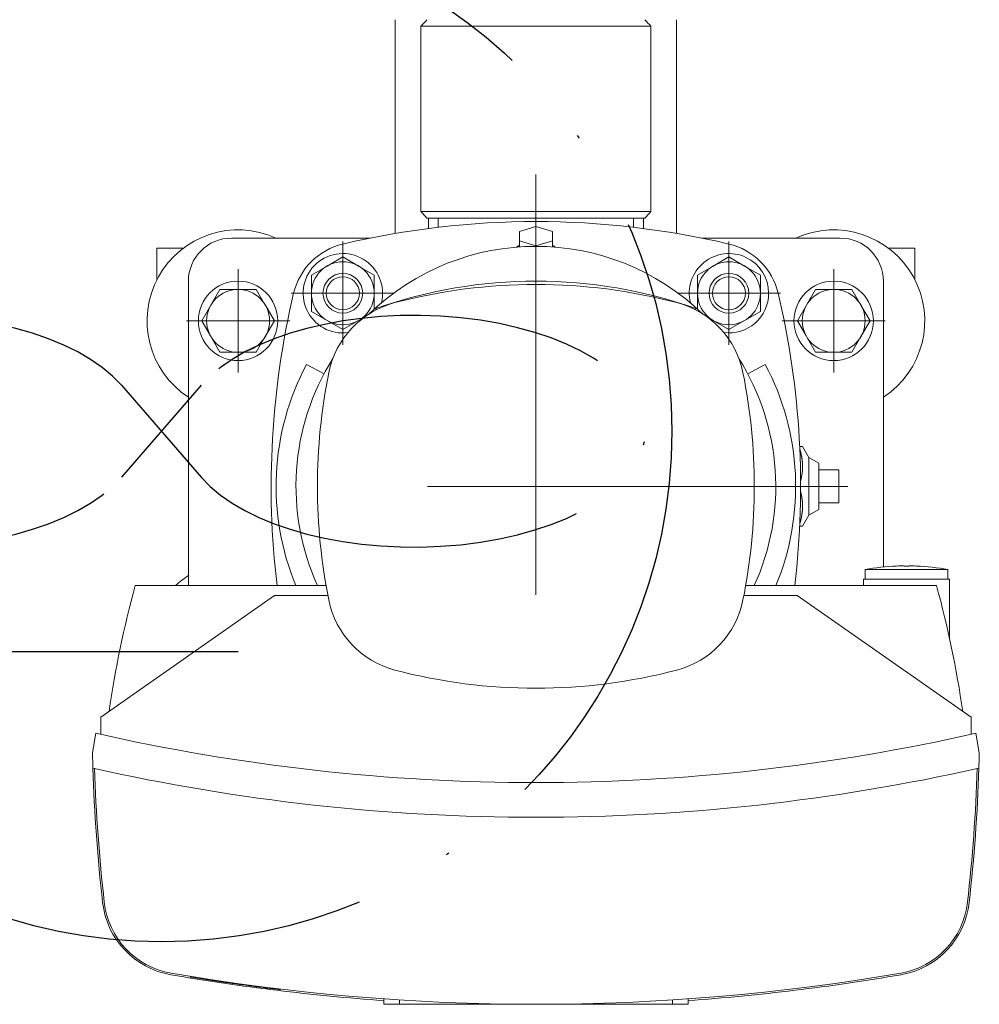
# Model space of a CAD drawing. Header units: millimetres. Extents: x -6513 to 30474, y -6915 to 65597.
# Tile 16 of 256: x 2805 to 2834, y -2437 to -2407. Entities that reach past the tile are written whole.
import ezdxf

# ---------------------------------------------------------------- set-up
doc = ezdxf.new("R2010")
doc.units = ezdxf.units.MM
doc.linetypes.add('ACAD_ISO10W100', pattern=[18, 12, -3, 0, -3])
doc.linetypes.add('DASHDOT', pattern=[25.4, 12.7, -6.35, 0, -6.35])
for name, color, linetype, lineweight in [('CH-W-WEWN-INOX-URZĄDZENIA', 8, 'Continuous', 20), ('E_oświetlenie', 1, 'Continuous', 30), ('E_technologia', 1, 'ACAD_ISO10W100', 30)]:
    doc.layers.add(name, color=color, linetype=linetype, lineweight=lineweight)

# ---------------------------------------------------------------- blocks, each defined once
blk = doc.blocks.new('ZPC')
at = {"layer": 'CH-W-WEWN-INOX-URZĄDZENIA', "lineweight": 9}
for p, q in [((-4.25, 14.1), (-4.25, 7.642)), ((4.25, 14.1), (4.25, 7.642)), ((-3.475, 13.9), (-3.475, 8.3)), ((-1.678, 13.9), (3.475, 13.9)), ((3.475, 13.9), (3.475, 8.3)), ((-1.678, 8.3), (3.475, 8.3)), ((-1.582, 8.1), (3.294, 8.1)), ((-9.2, 7.5), (-5.015, 7.5)), ((5.015, 7.5), (9.2, 7.5)), ((-10.5, 6.2), (-10.5, -3)), ((10.5, 6.2), (10.5, -2.436)), ((12.5, -2.8), (9.9, -2.8)), ((-6.339, -3), (-12.107, -3)), ((12.107, -3), (6.339, -3)), ((-13.15, -6.976), (-7.9, -3.3)), ((7.9, -3.3), (13.15, -6.976)), ((-4.125, -15.648), (-0.338, -15.648)), ((0.338, -15.648), (4.125, -15.648))]:
    blk.add_line(p, q, dxfattribs=at)
at = {"layer": 'CH-W-WEWN-INOX-URZĄDZENIA', "lineweight": 9, "ltscale": 0.449253}
for p, q in [((-3.475, 13.9), (-1.678, 13.9)), ((-3.475, 8.3), (-1.678, 8.3))]:
    blk.add_line(p, q, dxfattribs=at)
at = {"layer": 'CH-W-WEWN-INOX-URZĄDZENIA', "linetype": 'DASHDOT', "lineweight": 9}
for p, q in [((0, 9.425), (0, -9.425)), ((-5.834, 7.394), (-5.834, 4.274)), ((5.834, 7.394), (5.834, 4.274)), ((-9, 6.56), (-9, 3.44)), ((9, 6.56), (9, 3.44)), ((-4.274, 5.834), (-7.394, 5.834)), ((7.394, 5.834), (4.274, 5.834)), ((-7.44, 5), (-10.56, 5)), ((10.56, 5), (7.44, 5)), ((9.425, 0), (-9.425, 0))]:
    blk.add_line(p, q, dxfattribs=at)
at = {"layer": 'CH-W-WEWN-INOX-URZĄDZENIA', "lineweight": 9, "ltscale": 0.427891}
blk.add_line((-3.294, 8.1), (-1.582, 8.1), dxfattribs=at)
at = {"layer": 'CH-W-WEWN-INOX-URZĄDZENIA', "lineweight": 9, "ltscale": 0.077201}
blk.add_line((-3.25, 8.1), (-3.25, 7.791), dxfattribs=at)
at = {"layer": 'CH-W-WEWN-INOX-URZĄDZENIA', "lineweight": 9, "ltscale": 0.067978}
blk.add_line((-2.95, 7.828), (-2.95, 8.1), dxfattribs=at)
at = {"layer": 'CH-W-WEWN-INOX-URZĄDZENIA', "lineweight": 9, "ltscale": 0.067977}
blk.add_line((2.95, 7.828), (2.95, 8.1), dxfattribs=at)
at = {"layer": 'CH-W-WEWN-INOX-URZĄDZENIA', "lineweight": 9, "ltscale": 0.0772}
blk.add_line((3.25, 8.1), (3.25, 7.791), dxfattribs=at)
at = {"layer": 'CH-W-WEWN-INOX-URZĄDZENIA', "lineweight": 9, "ltscale": 0.130104}
for p, q in [((0, 7.848), (-0.5, 7.703)), ((0.5, 7.703), (0, 7.848)), ((-0.5, 7.415), (0, 7.27)), ((0, 7.27), (0.5, 7.415))]:
    blk.add_line(p, q, dxfattribs=at)
at = {"layer": 'CH-W-WEWN-INOX-URZĄDZENIA', "lineweight": 9, "ltscale": 0.072169}
for p, q in [((-0.5, 7.703), (-0.5, 7.415)), ((0.5, 7.415), (0.5, 7.703))]:
    blk.add_line(p, q, dxfattribs=at)
at = {"layer": 'CH-W-WEWN-INOX-URZĄDZENIA', "lineweight": 9, "ltscale": 0.237201}
blk.add_line((-11.45, 7.2), (-11.45, 6.251), dxfattribs=at)
at = {"layer": 'CH-W-WEWN-INOX-URZĄDZENIA', "lineweight": 9, "ltscale": 0.199584}
for p, q in [((-10.652, 7.2), (-11.45, 7.2)), ((11.45, 7.2), (10.652, 7.2))]:
    blk.add_line(p, q, dxfattribs=at)
at = {"layer": 'CH-W-WEWN-INOX-URZĄDZENIA', "lineweight": 9, "ltscale": 0.045444}
for p, q in [((-0.5, 7.233), (-0.5, 7.415)), ((0.5, 7.233), (0.5, 7.415))]:
    blk.add_line(p, q, dxfattribs=at)
at = {"layer": 'CH-W-WEWN-INOX-URZĄDZENIA', "lineweight": 9, "ltscale": 0.005044}
blk.add_line((0, 7.25), (0, 7.27), dxfattribs=at)
at = {"layer": 'CH-W-WEWN-INOX-URZĄDZENIA', "lineweight": 9, "ltscale": 0.2372}
blk.add_line((11.45, 6.251), (11.45, 7.2), dxfattribs=at)
at = {"layer": 'CH-W-WEWN-INOX-URZĄDZENIA', "lineweight": 9, "ltscale": 0.137121}
for p, q in [((-5.834, 6.931), (-6.309, 6.656)), ((-5.359, 6.656), (-5.834, 6.931)), ((5.359, 6.656), (5.834, 6.931)), ((5.834, 6.931), (6.309, 6.656)), ((-6.309, 6.656), (-6.784, 6.382)), ((-4.884, 6.382), (-5.359, 6.656)), ((4.884, 6.382), (5.359, 6.656)), ((6.309, 6.656), (6.784, 6.382)), ((-4.884, 5.834), (-4.884, 6.382)), ((4.884, 5.834), (4.884, 6.382)), ((-9.823, 5.475), (-9.548, 5.95)), ((-9.548, 5.95), (-9, 5.95)), ((-9, 5.95), (-8.452, 5.95)), ((-8.452, 5.95), (-8.177, 5.475)), ((8.177, 5.475), (8.452, 5.95)), ((8.452, 5.95), (9, 5.95)), ((9, 5.95), (9.548, 5.95)), ((9.548, 5.95), (9.823, 5.475)), ((-6.784, 5.834), (-6.784, 5.285)), ((6.784, 5.834), (6.784, 5.285)), ((-10.097, 5), (-9.823, 5.475)), ((7.903, 5), (8.177, 5.475)), ((-6.784, 5.285), (-6.309, 5.011)), ((6.784, 5.285), (6.309, 5.011)), ((-7.903, 5), (-8.177, 4.525)), ((-6.309, 5.011), (-5.834, 4.737)), ((-5.834, 4.737), (-5.359, 5.011)), ((5.834, 4.737), (5.359, 5.011)), ((6.309, 5.011), (5.834, 4.737)), ((10.097, 5), (9.823, 4.525)), ((-9.548, 4.05), (-9.823, 4.525)), ((-8.177, 4.525), (-8.452, 4.05)), ((8.452, 4.05), (8.177, 4.525)), ((9.823, 4.525), (9.548, 4.05)), ((-9, 4.05), (-9.548, 4.05)), ((-8.452, 4.05), (-9, 4.05)), ((9, 4.05), (8.452, 4.05)), ((9.548, 4.05), (9, 4.05))]:
    blk.add_line(p, q, dxfattribs=at)
at = {"layer": 'CH-W-WEWN-INOX-URZĄDZENIA', "lineweight": 9, "ltscale": 0.067436}
blk.add_line((-6.784, 6.112), (-6.784, 6.382), dxfattribs=at)
at = {"layer": 'CH-W-WEWN-INOX-URZĄDZENIA', "lineweight": 9, "ltscale": 0.007374}
blk.add_line((6.784, 6.353), (6.784, 6.382), dxfattribs=at)
at = {"layer": 'CH-W-WEWN-INOX-URZĄDZENIA', "lineweight": 9, "ltscale": 0.129747}
blk.add_line((6.784, 6.353), (6.784, 5.834), dxfattribs=at)
at = {"layer": 'CH-W-WEWN-INOX-URZĄDZENIA', "lineweight": 9, "ltscale": 0.069684}
for p, q in [((-6.784, 6.112), (-6.784, 5.834)), ((-4.884, 5.555), (-4.884, 5.834))]:
    blk.add_line(p, q, dxfattribs=at)
at = {"layer": 'CH-W-WEWN-INOX-URZĄDZENIA', "lineweight": 9, "ltscale": 0.118793}
blk.add_line((4.884, 5.358), (4.884, 5.834), dxfattribs=at)
at = {"layer": 'CH-W-WEWN-INOX-URZĄDZENIA', "lineweight": 9, "ltscale": 0.005606}
for p, q in [((-8.177, 5.475), (-8.166, 5.456)), ((9.823, 5.475), (9.834, 5.456)), ((-9.823, 4.525), (-9.834, 4.544)), ((8.177, 4.525), (8.166, 4.544))]:
    blk.add_line(p, q, dxfattribs=at)
at = {"layer": 'CH-W-WEWN-INOX-URZĄDZENIA', "lineweight": 9, "ltscale": 0.131515}
for p, q in [((-8.166, 5.456), (-7.903, 5)), ((9.834, 5.456), (10.097, 5)), ((-9.834, 4.544), (-10.097, 5)), ((8.166, 4.544), (7.903, 5))]:
    blk.add_line(p, q, dxfattribs=at)
at = {"layer": 'CH-W-WEWN-INOX-URZĄDZENIA', "lineweight": 9, "ltscale": 0.049125}
blk.add_line((-4.884, 5.555), (-4.884, 5.358), dxfattribs=at)
at = {"layer": 'CH-W-WEWN-INOX-URZĄDZENIA', "lineweight": 9, "ltscale": 0.010705}
blk.add_line((-4.822, 5.335), (-4.836, 5.376), dxfattribs=at)
at = {"layer": 'CH-W-WEWN-INOX-URZĄDZENIA', "lineweight": 9, "ltscale": 0.0107}
blk.add_line((4.822, 5.335), (4.836, 5.376), dxfattribs=at)
at = {"layer": 'CH-W-WEWN-INOX-URZĄDZENIA', "lineweight": 9, "ltscale": 0.05054}
for p, q in [((-5.359, 5.011), (-5.184, 5.112)), ((5.359, 5.011), (5.184, 5.112))]:
    blk.add_line(p, q, dxfattribs=at)
at = {"layer": 'CH-W-WEWN-INOX-URZĄDZENIA', "lineweight": 9, "ltscale": 0.15}
for p, q in [((-6.401, 3.404), (-6.931, 3.685)), ((6.401, 3.404), (6.931, 3.685)), ((8.55, 0.5), (9.15, 0.5)), ((8.55, 0), (9.15, 0)), ((8.55, -0.5), (9.15, -0.5)), ((-13.4, -8.049), (-13.3, -7.457)), ((13.4, -8.049), (13.3, -7.457))]:
    blk.add_line(p, q, dxfattribs=at)
at = {"layer": 'CH-W-WEWN-INOX-URZĄDZENIA', "lineweight": 9, "ltscale": 0.021855}
for p, q in [((7.972, 1.2), (8.059, 1.2)), ((8.059, -1.2), (7.972, -1.2))]:
    blk.add_line(p, q, dxfattribs=at)
at = {"layer": 'CH-W-WEWN-INOX-URZĄDZENIA', "lineweight": 9, "ltscale": 0.094236}
for p, q in [((8.25, 0.875), (8.059, 1.2)), ((8.25, -0.875), (8.059, -1.2))]:
    blk.add_line(p, q, dxfattribs=at)
at = {"layer": 'CH-W-WEWN-INOX-URZĄDZENIA', "lineweight": 9, "ltscale": 0.113876}
blk.add_line((8.25, 0.875), (8.25, 0.419), dxfattribs=at)
at = {"layer": 'CH-W-WEWN-INOX-URZĄDZENIA', "lineweight": 9, "ltscale": 0.086828}
for p, q in [((8.55, 0.7), (8.25, 0.875)), ((8.55, -0.7), (8.25, -0.875))]:
    blk.add_line(p, q, dxfattribs=at)
at = {"layer": 'CH-W-WEWN-INOX-URZĄDZENIA', "lineweight": 9, "ltscale": 0.091101}
blk.add_line((8.55, 0.7), (8.55, 0.336), dxfattribs=at)
at = {"layer": 'CH-W-WEWN-INOX-URZĄDZENIA', "lineweight": 9, "ltscale": 0.323624}
blk.add_line((8.25, 0.419), (8.25, -0.875), dxfattribs=at)
at = {"layer": 'CH-W-WEWN-INOX-URZĄDZENIA', "lineweight": 9, "ltscale": 0.258899}
blk.add_line((8.55, 0.336), (8.55, -0.7), dxfattribs=at)
at = {"layer": 'CH-W-WEWN-INOX-URZĄDZENIA', "lineweight": 9, "ltscale": 0.125}
for p, q in [((9.15, 0.5), (9.15, 0)), ((9.15, 0), (9.15, -0.5))]:
    blk.add_line(p, q, dxfattribs=at)
at = {"layer": 'CH-W-WEWN-INOX-URZĄDZENIA', "lineweight": 9, "ltscale": 0.16268}
blk.add_line((10.601, -2.517), (9.95, -2.517), dxfattribs=at)
at = {"layer": 'CH-W-WEWN-INOX-URZĄDZENIA', "lineweight": 9, "ltscale": 0.070825}
for p, q in [((9.95, -2.517), (9.95, -2.8)), ((9.95, -2.517), (9.95, -2.8)), ((9.95, -2.517), (9.95, -2.8)), ((9.95, -2.517), (9.95, -2.8)), ((12.45, -2.517), (12.45, -2.8))]:
    blk.add_line(p, q, dxfattribs=at)
at = {"layer": 'CH-W-WEWN-INOX-URZĄDZENIA', "lineweight": 9, "ltscale": 0.46232}
blk.add_line((12.45, -2.517), (10.601, -2.517), dxfattribs=at)
at = {"layer": 'CH-W-WEWN-INOX-URZĄDZENIA', "lineweight": 9, "ltscale": 0.000104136}
for p, q in [((10.9, -2.407), (10.9, -2.407)), ((11.5, -2.407), (11.5, -2.407))]:
    blk.add_line(p, q, dxfattribs=at)
at = {"layer": 'CH-W-WEWN-INOX-URZĄDZENIA', "lineweight": 9, "ltscale": 0.000244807}
blk.add_line((11.125, -2.401), (11.125, -2.402), dxfattribs=at)
at = {"layer": 'CH-W-WEWN-INOX-URZĄDZENIA', "lineweight": 9, "ltscale": 0.002256}
blk.add_line((11.125, -2.411), (11.125, -2.402), dxfattribs=at)
at = {"layer": 'CH-W-WEWN-INOX-URZĄDZENIA', "lineweight": 9, "ltscale": 0.002501}
blk.add_line((11.275, -2.401), (11.275, -2.411), dxfattribs=at)
at = {"layer": 'CH-W-WEWN-INOX-URZĄDZENIA', "lineweight": 9, "ltscale": 0.05}
blk.add_line((9.9, -3), (9.9, -2.8), dxfattribs=at)
blk.add_line((9.9, -3), (9.9, -2.8), dxfattribs=at)
blk.add_line((9.9, -3), (9.9, -2.8), dxfattribs=at)
blk.add_line((9.9, -3), (9.9, -2.8), dxfattribs=at)
at = {"layer": 'CH-W-WEWN-INOX-URZĄDZENIA', "lineweight": 9, "ltscale": 0.447362}
blk.add_line((12.5, -4.589), (12.5, -2.8), dxfattribs=at)
at = {"layer": 'CH-W-WEWN-INOX-URZĄDZENIA', "lineweight": 9, "ltscale": 0.403949}
for p, q in [((-6.284, -3.3), (-7.9, -3.3)), ((7.9, -3.3), (6.284, -3.3))]:
    blk.add_line(p, q, dxfattribs=at)
at = {"layer": 'CH-W-WEWN-INOX-URZĄDZENIA', "lineweight": 9, "ltscale": 0.128801}
for p, q in [((-13.15, -7.491), (-13.15, -6.976)), ((13.15, -6.976), (13.15, -7.491))]:
    blk.add_line(p, q, dxfattribs=at)
at = {"layer": 'CH-W-WEWN-INOX-URZĄDZENIA', "lineweight": 9, "ltscale": 0.005327}
for p, q in [((-10.438, -14.825), (-10.442, -14.804)), ((-10.433, -14.826), (-10.437, -14.805))]:
    blk.add_line(p, q, dxfattribs=at)
at = {"layer": 'CH-W-WEWN-INOX-URZĄDZENIA', "lineweight": 9, "ltscale": 0.001318}
blk.add_line((-10.438, -14.825), (-10.433, -14.826), dxfattribs=at)
at = {"layer": 'CH-W-WEWN-INOX-URZĄDZENIA', "lineweight": 9, "ltscale": 0.001341}
blk.add_line((-10.433, -14.826), (-10.428, -14.827), dxfattribs=at)
at = {"layer": 'CH-W-WEWN-INOX-URZĄDZENIA', "lineweight": 9, "ltscale": 0.005326}
blk.add_line((-10.428, -14.827), (-10.431, -14.806), dxfattribs=at)
at = {"layer": 'CH-W-WEWN-INOX-URZĄDZENIA', "lineweight": 9, "ltscale": 0.005032}
for p, q in [((-9.392, -14.987), (-9.389, -14.967)), ((-9.385, -14.988), (-9.382, -14.968)), ((-9.381, -14.988), (-9.377, -14.968))]:
    blk.add_line(p, q, dxfattribs=at)
at = {"layer": 'CH-W-WEWN-INOX-URZĄDZENIA', "lineweight": 9, "ltscale": 0.001665}
blk.add_line((-9.385, -14.988), (-9.392, -14.987), dxfattribs=at)
at = {"layer": 'CH-W-WEWN-INOX-URZĄDZENIA', "lineweight": 9, "ltscale": 0.00114}
blk.add_line((-9.381, -14.988), (-9.385, -14.988), dxfattribs=at)
at = {"layer": 'CH-W-WEWN-INOX-URZĄDZENIA', "lineweight": 9, "ltscale": 0.005036}
blk.add_line((-8.022, -15.172), (-8.019, -15.152), dxfattribs=at)
at = {"layer": 'CH-W-WEWN-INOX-URZĄDZENIA', "lineweight": 9, "ltscale": 0.005261}
blk.add_line((-7.727, -15.208), (-7.718, -15.189), dxfattribs=at)
at = {"layer": 'CH-W-WEWN-INOX-URZĄDZENIA', "lineweight": 9, "ltscale": 0.040555}
for p, q in [((-4.6, -15.486), (-4.6, -15.648)), ((4.6, -15.486), (4.6, -15.648))]:
    blk.add_line(p, q, dxfattribs=at)
at = {"layer": 'CH-W-WEWN-INOX-URZĄDZENIA', "lineweight": 9, "ltscale": 0.11875}
for p, q in [((-4.6, -15.648), (-4.125, -15.648)), ((4.125, -15.648), (4.6, -15.648))]:
    blk.add_line(p, q, dxfattribs=at)
at = {"layer": 'CH-W-WEWN-INOX-URZĄDZENIA', "lineweight": 9, "ltscale": 0.032561}
for p, q in [((-4.125, -15.518), (-4.125, -15.648)), ((4.125, -15.518), (4.125, -15.648))]:
    blk.add_line(p, q, dxfattribs=at)
at = {"layer": 'CH-W-WEWN-INOX-URZĄDZENIA', "lineweight": 9}
for centre, radius in [((-5.834, 5.834), 0.95), ((5.834, 5.834), 0.95), ((-5.834, 5.834), 0.6), ((-5.834, 5.834), 0.6), ((-5.834, 5.834), 0.5), ((5.834, 5.834), 0.6), ((5.834, 5.834), 0.6), ((5.834, 5.834), 0.5), ((-9, 5), 1.2), ((-9, 5), 0.95), ((9, 5), 1.2), ((9, 5), 0.95)]:
    blk.add_circle(centre, radius, dxfattribs=at)
for centre, radius, start, end in [((-10.213, 20.192), 9.219, 316.9619, 318.6398), ((10.213, 20.192), 9.219, 221.3602, 223.0381), ((-10.213, 2.008), 9.219, 41.3602, 43.0381), ((10.213, 2.008), 9.219, 136.9619, 138.6398), ((-9, 5), 2.751, 65.3345, 236.9579), ((0, -17.4), 25.4, 76.7219, 103.2781), ((9, 5), 2.751, 303.0422, 114.6655), ((-9.2, 6.2), 1.3, 90, 180), ((9.2, 6.2), 1.3, 0, 90), ((-5.374, 5.374), 2, 103.2781, 166.7219), ((0, 0), 7.25, 45.9051, 134.0948), ((0, 0), 7.25, 90, 90.5229), ((5.374, 5.374), 2, 13.2781, 76.7219), ((-5.834, 5.834), 1.2, 346.1777, 277.2956), ((5.834, 5.834), 1.2, 0, 193.8213), ((0, -8.4), 14.6, 70.6572, 109.3428), ((0, -10.7), 16.8, 75.3143, 104.6857), ((17.4, 0), 25.4, 166.7219, 186.7831), ((5.834, 5.834), 1.2, 262.7075, 0), ((-17.4, 0), 25.4, 353.2169, 13.2781), ((-3.562, 2.891), 2.75, 104.6857, 168.6187), ((-4.544, 4.544), 0.882, 109.3428, 112.7999), ((3.562, 2.891), 2.75, 11.3813, 75.3143), ((4.544, 4.544), 0.882, 67.2001, 70.6572), ((0, 0), 7.85, 152, 202.4681), ((0, 0), 7.25, 147.7758, 204.4435), ((0, 0), 7.25, 335.5565, 32.2228), ((0, 0), 7.85, 337.5319, 28), ((10.8, 0), 17.4, 168.6187, 191.3813), ((-10.8, 0), 17.4, 348.6187, 11.3813), ((11.2, -9.153), 6.753, 92.5462, 100.6674), ((11.2, -9.153), 6.753, 92.5462, 100.6674), ((11.2, -9.153), 6.753, 92.5462, 100.6674), ((11.2, -9.153), 6.753, 92.5462, 100.6674), ((11.2, -9.154), 6.754, 90.6366, 92.5462), ((11.2, -9.155), 6.755, 90.6367, 92.5461), ((11.2, -9.154), 6.754, 90.6366, 92.5462), ((11.2, -9.155), 6.755, 90.6367, 92.5461), ((11.2, -9.155), 6.755, 90.6367, 92.5461), ((11.2, -9.154), 6.754, 90.6366, 92.5462), ((11.2, -9.154), 6.754, 90.6366, 92.5462), ((11.2, -9.155), 6.755, 90.6367, 92.5461), ((11.2, -9.155), 6.755, 87.4539, 89.3633), ((11.2, -9.154), 6.754, 87.4538, 89.3634), ((11.2, -9.154), 6.754, 87.4538, 89.3634), ((11.2, -9.155), 6.755, 87.4539, 89.3633), ((11.2, -9.154), 6.754, 87.4538, 89.3634), ((11.2, -9.155), 6.755, 87.4539, 89.3633), ((11.2, -9.154), 6.754, 87.4538, 89.3634), ((11.2, -9.155), 6.755, 87.4539, 89.3633), ((11.2, -9.153), 6.753, 79.3326, 87.4538), ((11.2, -9.153), 6.753, 79.3326, 87.4538), ((11.2, -9.153), 6.753, 79.3326, 87.4538), ((11.2, -9.153), 6.753, 79.3326, 87.4538), ((-9, -5), 2.751, 123.0421, 133.3654), ((16.807, -11), 30, 164.534, 171.9506), ((-16.807, -11), 30, 8.0494, 15.466), ((-3.562, -2.891), 2.75, 191.3813, 255.3143), ((3.562, -2.891), 2.75, 284.6857, 348.6187), ((0, 10.7), 16.8, 255.3143, 284.6857), ((0, 51.101), 60.05, 257.2039, 282.7961), ((36.638, -6.935), 50.05, 181.2757, 181.8084), ((-36.638, -6.935), 50.05, 358.1916, 358.7243), ((36.638, -6.935), 50.05, 181.8084, 186.4687), ((0, 51.101), 61.1, 257.3437, 282.6563), ((36.638, -6.935), 50, 181.8231, 186.4687), ((-36.638, -6.935), 50, 353.5313, 358.1769), ((-36.638, -6.935), 50.05, 353.5313, 358.1916), ((-10.609, -12.292), 2.5, 186.4687, 260.2268), ((-10.609, -12.292), 2.45, 186.4687, 260.2268), ((10.609, -12.292), 2.45, 279.7732, 353.5313), ((10.609, -12.292), 2.5, 279.7732, 353.5313), ((0, 49.301), 65, 260.22675, 265.94184), ((0, 49.301), 64.95, 260.22675, 279.77325), ((0, 49.301), 64.97, 260.76417, 261.68825), ((0, 49.301), 65, 274.05818, 279.77325), ((0, 49.301), 64.97, 261.69813, 263.16973)]:
    blk.add_arc(centre, radius, start, end, dxfattribs=at)
for start_param, end_param in [(2.366398, 2.579504), (0.562089, 0.775194)]:
    blk.add_ellipse((0, 7.039), major_axis=(0.7, 0), ratio=0.5, start_param=start_param, end_param=end_param, dxfattribs=at)
for points, knots in [([(8.059, 0.575), (8.06, 0.624), (8.059, 0.672), (8.055, 0.72), (8.046, 0.816), (8.029, 0.913), (8.019, 0.961), (8.004, 1.022), (7.987, 1.083), (7.983, 1.096), (7.979, 1.109), (7.975, 1.122)], [0, 0, 0, 0, 0, 0, 3.820049, 3.820049, 3.820049, 7.644122, 7.644122, 7.644122, 8.667721, 8.667721, 8.667721, 8.667721, 8.667721, 8.667721]), ([(8.059, 0.575), (8.058, 0.527), (8.055, 0.479), (8.051, 0.431), (8.04, 0.349), (8.024, 0.266), (8.017, 0.232), (8.008, 0.198), (7.999, 0.164)], [0, 0, 0, 0, 0, 0, 3.819664, 3.819664, 3.819664, 6.529535, 6.529535, 6.529535, 6.529535, 6.529535, 6.529535]), ([(7.975, -1.122), (7.982, -1.099), (7.988, -1.077), (7.995, -1.055), (8.013, -0.985), (8.029, -0.914), (8.037, -0.866), (8.055, -0.745), (8.061, -0.625), (8.061, -0.553), (8.053, -0.432), (8.033, -0.311), (8.024, -0.263), (8.013, -0.214), (8, -0.166), (8, -0.165), (8, -0.164), (7.999, -0.164)], [1.251151, 1.251151, 1.251151, 1.251151, 1.251151, 1.251151, 3.016708, 3.016708, 3.016708, 6.84076, 6.84076, 6.84076, 12.578641, 12.578641, 12.578641, 16.402573, 16.402573, 16.402573, 16.448403, 16.448403, 16.448403, 16.448403, 16.448403, 16.448403]), ([(11.2, -2.415), (11.187, -2.415), (11.174, -2.415), (11.163, -2.415), (11.148, -2.414), (11.135, -2.413), (11.133, -2.413), (11.129, -2.412), (11.127, -2.412), (11.126, -2.412), (11.125, -2.411), (11.125, -2.411), (11.125, -2.411), (11.125, -2.411), (11.125, -2.411)], [0, 0, 0, 0, 0, 0, 9.618549, 9.618549, 9.618549, 12.310987, 12.310987, 12.310987, 13.631627, 13.631627, 13.631627, 13.734153, 13.734153, 13.734153, 13.734153, 13.734153, 13.734153]), ([(11.2, -2.415), (11.187, -2.415), (11.174, -2.415), (11.163, -2.415), (11.148, -2.414), (11.135, -2.413), (11.133, -2.413), (11.129, -2.412), (11.127, -2.412), (11.126, -2.412), (11.125, -2.411), (11.125, -2.411), (11.125, -2.411), (11.125, -2.411), (11.125, -2.411)], [0, 0, 0, 0, 0, 0, 9.618549, 9.618549, 9.618549, 12.310987, 12.310987, 12.310987, 13.631627, 13.631627, 13.631627, 13.734153, 13.734153, 13.734153, 13.734153, 13.734153, 13.734153]), ([(11.2, -2.415), (11.187, -2.415), (11.174, -2.415), (11.163, -2.415), (11.148, -2.414), (11.135, -2.413), (11.133, -2.413), (11.129, -2.412), (11.127, -2.412), (11.126, -2.412), (11.125, -2.411), (11.125, -2.411), (11.125, -2.411), (11.125, -2.411), (11.125, -2.411)], [0, 0, 0, 0, 0, 0, 9.618549, 9.618549, 9.618549, 12.310987, 12.310987, 12.310987, 13.631627, 13.631627, 13.631627, 13.734153, 13.734153, 13.734153, 13.734153, 13.734153, 13.734153]), ([(11.2, -2.415), (11.187, -2.415), (11.174, -2.415), (11.163, -2.415), (11.148, -2.414), (11.135, -2.413), (11.133, -2.413), (11.129, -2.412), (11.127, -2.412), (11.126, -2.412), (11.125, -2.411), (11.125, -2.411), (11.125, -2.411), (11.125, -2.411), (11.125, -2.411)], [0, 0, 0, 0, 0, 0, 9.618549, 9.618549, 9.618549, 12.310987, 12.310987, 12.310987, 13.631627, 13.631627, 13.631627, 13.734153, 13.734153, 13.734153, 13.734153, 13.734153, 13.734153]), ([(11.2, -2.415), (11.19, -2.415), (11.18, -2.415), (11.17, -2.415), (11.155, -2.414), (11.143, -2.414), (11.139, -2.413), (11.134, -2.413), (11.129, -2.412), (11.128, -2.412), (11.127, -2.412), (11.127, -2.412)], [0, 0, 0, 0, 0, 0, 7.496718, 7.496718, 7.496718, 11.404746, 11.404746, 11.404746, 12.665199, 12.665199, 12.665199, 12.665199, 12.665199, 12.665199]), ([(11.2, -2.415), (11.213, -2.415), (11.226, -2.415), (11.237, -2.415), (11.252, -2.414), (11.265, -2.413), (11.267, -2.413), (11.271, -2.412), (11.273, -2.412), (11.274, -2.412), (11.275, -2.411), (11.275, -2.411), (11.275, -2.411), (11.275, -2.411), (11.275, -2.411)], [0, 0, 0, 0, 0, 0, 9.618549, 9.618549, 9.618549, 12.310987, 12.310987, 12.310987, 13.631626, 13.631626, 13.631626, 13.734153, 13.734153, 13.734153, 13.734153, 13.734153, 13.734153]), ([(11.2, -2.415), (11.213, -2.415), (11.226, -2.415), (11.237, -2.415), (11.252, -2.414), (11.265, -2.413), (11.267, -2.413), (11.271, -2.412), (11.273, -2.412), (11.274, -2.412), (11.275, -2.411), (11.275, -2.411), (11.275, -2.411), (11.275, -2.411), (11.275, -2.411)], [0, 0, 0, 0, 0, 0, 9.618549, 9.618549, 9.618549, 12.310986, 12.310986, 12.310986, 13.631626, 13.631626, 13.631626, 13.734153, 13.734153, 13.734153, 13.734153, 13.734153, 13.734153]), ([(11.2, -2.415), (11.213, -2.415), (11.226, -2.415), (11.237, -2.415), (11.252, -2.414), (11.265, -2.413), (11.267, -2.413), (11.271, -2.412), (11.273, -2.412), (11.274, -2.412), (11.275, -2.411), (11.275, -2.411), (11.275, -2.411), (11.275, -2.411), (11.275, -2.411)], [0, 0, 0, 0, 0, 0, 9.618549, 9.618549, 9.618549, 12.310987, 12.310987, 12.310987, 13.631626, 13.631626, 13.631626, 13.734153, 13.734153, 13.734153, 13.734153, 13.734153, 13.734153]), ([(11.2, -2.415), (11.213, -2.415), (11.226, -2.415), (11.237, -2.415), (11.252, -2.414), (11.265, -2.413), (11.267, -2.413), (11.271, -2.412), (11.273, -2.412), (11.274, -2.412), (11.275, -2.411), (11.275, -2.411), (11.275, -2.411), (11.275, -2.411), (11.275, -2.411)], [0, 0, 0, 0, 0, 0, 9.618549, 9.618549, 9.618549, 12.310986, 12.310986, 12.310986, 13.631626, 13.631626, 13.631626, 13.734153, 13.734153, 13.734153, 13.734153, 13.734153, 13.734153]), ([(11.2, -2.415), (11.213, -2.415), (11.226, -2.415), (11.237, -2.415), (11.252, -2.414), (11.265, -2.413), (11.267, -2.413), (11.271, -2.412), (11.273, -2.412), (11.274, -2.412), (11.275, -2.411), (11.275, -2.411), (11.275, -2.411), (11.275, -2.411), (11.275, -2.411)], [0, 0, 0, 0, 0, 0, 9.618549, 9.618549, 9.618549, 12.310987, 12.310987, 12.310987, 13.631626, 13.631626, 13.631626, 13.734153, 13.734153, 13.734153, 13.734153, 13.734153, 13.734153]), ([(11.2, -2.415), (11.213, -2.415), (11.226, -2.415), (11.237, -2.415), (11.252, -2.414), (11.265, -2.413), (11.267, -2.413), (11.271, -2.412), (11.273, -2.412), (11.274, -2.412), (11.275, -2.411), (11.275, -2.411), (11.275, -2.411), (11.275, -2.411), (11.275, -2.411)], [0, 0, 0, 0, 0, 0, 9.618549, 9.618549, 9.618549, 12.310986, 12.310986, 12.310986, 13.631626, 13.631626, 13.631626, 13.734153, 13.734153, 13.734153, 13.734153, 13.734153, 13.734153]), ([(11.2, -2.415), (11.213, -2.415), (11.226, -2.415), (11.237, -2.415), (11.252, -2.414), (11.265, -2.413), (11.267, -2.413), (11.271, -2.412), (11.273, -2.412), (11.274, -2.412), (11.275, -2.411), (11.275, -2.411), (11.275, -2.411), (11.275, -2.411), (11.275, -2.411)], [0, 0, 0, 0, 0, 0, 9.618549, 9.618549, 9.618549, 12.310986, 12.310986, 12.310986, 13.631626, 13.631626, 13.631626, 13.734153, 13.734153, 13.734153, 13.734153, 13.734153, 13.734153]), ([(11.2, -2.415), (11.213, -2.415), (11.226, -2.415), (11.237, -2.415), (11.252, -2.414), (11.265, -2.413), (11.267, -2.413), (11.271, -2.412), (11.273, -2.412), (11.274, -2.412), (11.275, -2.411), (11.275, -2.411), (11.275, -2.411), (11.275, -2.411), (11.275, -2.411)], [0, 0, 0, 0, 0, 0, 9.618549, 9.618549, 9.618549, 12.310987, 12.310987, 12.310987, 13.631627, 13.631627, 13.631627, 13.734153, 13.734153, 13.734153, 13.734153, 13.734153, 13.734153])]:
    blk.add_open_spline(points, degree=5, knots=knots, dxfattribs=at)

msp = doc.modelspace()

# ---------------------------------------------------------------- linework, layer by layer
at = {"layer": 'E_oświetlenie'}
msp.add_line((2811.718, -2426.167), (2681.208, -2426.167), dxfattribs=at)
at = {"layer": 'E_technologia'}
for p, q in [((2808.196, -2418.112), (2810.601, -2420.891)), ((2810.601, -2418.112), (2808.196, -2420.891))]:
    msp.add_line(p, q, dxfattribs=at)
msp.add_circle((2809.399, -2419.502), 15.427, dxfattribs=at)
for centre, start_param, end_param in [((2801.772, -2419.502), 3.549866, 9.016505), ((2817.026, -2419.502), 0.408273, 5.874912)]:
    msp.add_ellipse(centre, major_axis=(-7, 0), ratio=0.5, start_param=start_param, end_param=end_param, dxfattribs=at)

# ---------------------------------------------------------------- block references
at = {"layer": 'CH-W-WEWN-INOX-URZĄDZENIA'}
msp.add_blockref('ZPC', (2820.718, -2421.167), dxfattribs=at)

doc.saveas('drawing.dxf')
